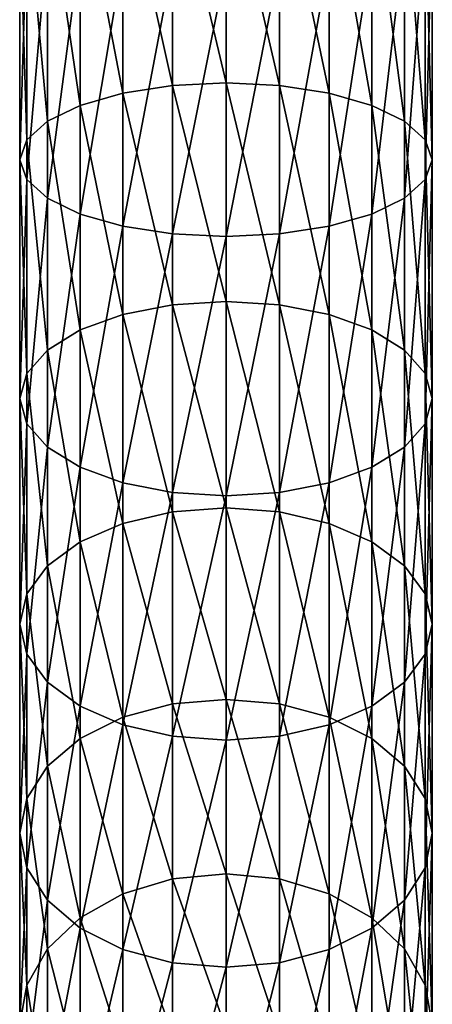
# Model space of a CAD drawing. Extents: x -0.027 to 0.027, y -0.19 to 0.071.
# Tile 4 of 256: x -0.01 to 0.01, y -0.145 to -0.097. Entities that reach past the tile are written whole.
import ezdxf

# ---------------------------------------------------------------- set-up
doc = ezdxf.new("R2010")
doc.units = 0
doc.layers.add('1839FG(2018)-1@1839FG(2018)', color=7, linetype='CONTINUOUS')

msp = doc.modelspace()

# ---------------------------------------------------------------- meshes
at = {"layer": '1839FG(2018)-1@1839FG(2018)'}
mesh = msp.add_polyface(dxfattribs=at)
corners = [(-0.002297, -0.089224, 0.315401), (0.000291, -0.10022, 0.311297), (0.000291, -0.089132, 0.315073), (-0.002297, -0.100347, 0.311613), (-0.004709, -0.089494, 0.316362), (-0.004709, -0.10072, 0.31254), (-0.00678, -0.089924, 0.317892), (-0.00678, -0.101313, 0.314014), (-0.008369, -0.090484, 0.319886), (-0.008369, -0.102086, 0.315935), (-0.009368, -0.091137, 0.322208), (-0.009368, -0.102986, 0.318173), (-0.009709, -0.091837, 0.3247), (-0.009709, -0.103952, 0.320574), (-0.009368, -0.092537, 0.327191), (-0.009368, -0.104918, 0.322975), (-0.008369, -0.09319, 0.329513), (-0.008369, -0.105818, 0.325213), (-0.00678, -0.09375, 0.331507), (-0.00678, -0.106591, 0.327134), (-0.004709, -0.09418, 0.333037), (-0.002297, -0.09445, 0.333999), (-0.004709, -0.107184, 0.328609), (0.000291, -0.094542, 0.334327), (-0.002297, -0.107557, 0.329535), (0.002879, -0.09445, 0.333999), (0.000291, -0.107684, 0.329852), (0.005291, -0.09418, 0.333037), (0.002879, -0.107557, 0.329535), (0.007362, -0.09375, 0.331507), (0.005291, -0.107184, 0.328609), (0.008951, -0.09319, 0.329513), (0.007362, -0.106591, 0.327134), (0.008951, -0.105818, 0.325213), (0.00995, -0.092537, 0.327191), (0.00995, -0.104918, 0.322975), (0.010291, -0.091837, 0.3247), (0.010291, -0.103952, 0.320574), (0.00995, -0.091137, 0.322208), (0.00995, -0.102986, 0.318173), (0.008951, -0.090484, 0.319886), (0.008951, -0.102086, 0.315935), (0.007362, -0.089924, 0.317892), (0.007362, -0.101313, 0.314014), (0.005291, -0.089494, 0.316362), (0.005291, -0.10072, 0.31254), (0.002879, -0.089224, 0.315401), (0.002879, -0.100347, 0.311613), (0.000291, -0.110835, 0.306342), (-0.002297, -0.110995, 0.306642), (-0.004709, -0.111466, 0.307523), (0.005291, -0.111466, 0.307523), (0.002879, -0.110995, 0.306642), (0.000957, -0.091345, 0.165717), (0.000818, -0.091314, 0.165915), (0.000956, -0.091313, 0.165915), (-0.002242, -0.091299, 0.165392), (0.000957, -0.091366, 0.165504), (0.000957, -0.091356, 0.165368), (-0.002253, -0.091304, 0.165609), (0.00416, -0.091276, 0.165501), (0.004165, -0.091272, 0.165609)]
mesh.append_faces([[corners[k] for k in face] for face in [(0, 1, 2, 2), (0, 3, 1, 1), (4, 3, 0, 0), (4, 5, 3, 3), (6, 5, 4, 4), (6, 7, 5, 5), (8, 7, 6, 6), (8, 9, 7, 7), (10, 9, 8, 8), (10, 11, 9, 9), (12, 11, 10, 10), (12, 13, 11, 11), (14, 13, 12, 12), (14, 15, 13, 13), (16, 15, 14, 14), (16, 17, 15, 15), (18, 17, 16, 16), (18, 19, 17, 17), (20, 19, 18, 18), (21, 22, 20, 20), (23, 24, 21, 21), (25, 26, 23, 23), (27, 28, 25, 25), (29, 30, 27, 27), (31, 32, 29, 29), (31, 33, 32, 32), (34, 33, 31, 31), (34, 35, 33, 33), (36, 35, 34, 34), (36, 37, 35, 35), (38, 37, 36, 36), (38, 39, 37, 37), (40, 39, 38, 38), (40, 41, 39, 39), (42, 41, 40, 40), (42, 43, 41, 41), (44, 43, 42, 42), (44, 45, 43, 43), (46, 45, 44, 44), (46, 47, 45, 45), (2, 47, 46, 46), (2, 1, 47, 47), (3, 48, 1, 1), (5, 49, 3, 3), (7, 50, 5, 5), (47, 51, 45, 45), (1, 52, 47, 47), (53, 54, 55, 55), (56, 57, 58, 58), (53, 57, 59, 59), (60, 58, 57, 57), (61, 57, 53, 53)]])
mesh = msp.add_polyface(dxfattribs=at)
corners = [(-0.004709, -0.09418, 0.333037), (-0.004709, -0.107184, 0.328609), (-0.00678, -0.106591, 0.327134), (-0.002297, -0.09445, 0.333999), (-0.002297, -0.107557, 0.329535), (0.000291, -0.094542, 0.334327), (0.000291, -0.107684, 0.329852), (0.002879, -0.09445, 0.333999), (0.002879, -0.107557, 0.329535), (0.005291, -0.09418, 0.333037), (0.005291, -0.107184, 0.328609), (0.007362, -0.09375, 0.331507), (0.007362, -0.106591, 0.327134), (-0.002297, -0.100347, 0.311613), (-0.002297, -0.110995, 0.306642), (0.000291, -0.110835, 0.306342), (-0.004709, -0.10072, 0.31254), (-0.004709, -0.111466, 0.307523), (-0.00678, -0.101313, 0.314014), (-0.00678, -0.112216, 0.308925), (-0.008369, -0.102086, 0.315935), (-0.008369, -0.113192, 0.310751), (-0.009368, -0.102986, 0.318173), (-0.009368, -0.114329, 0.312878), (-0.009709, -0.103952, 0.320574), (-0.009709, -0.11555, 0.315161), (-0.009368, -0.104918, 0.322975), (-0.009368, -0.11677, 0.317443), (-0.008369, -0.105818, 0.325213), (-0.008369, -0.117907, 0.31957), (-0.00678, -0.118883, 0.321396), (-0.004709, -0.119633, 0.322798), (-0.002297, -0.120104, 0.323679), (0.000291, -0.120264, 0.323979), (0.002879, -0.120104, 0.323679), (0.005291, -0.119633, 0.322798), (0.008951, -0.105818, 0.325213), (0.007362, -0.118883, 0.321396), (0.008951, -0.117907, 0.31957), (0.00995, -0.104918, 0.322975), (0.00995, -0.11677, 0.317443), (0.010291, -0.103952, 0.320574), (0.010291, -0.11555, 0.315161), (0.00995, -0.102986, 0.318173), (0.00995, -0.114329, 0.312878), (0.008951, -0.102086, 0.315935), (0.008951, -0.113192, 0.310751), (0.007362, -0.101313, 0.314014), (0.007362, -0.112216, 0.308925), (0.005291, -0.10072, 0.31254), (0.005291, -0.111466, 0.307523), (0.002879, -0.100347, 0.311613), (0.002879, -0.110995, 0.306642), (0.000291, -0.10022, 0.311297), (0.000291, -0.12085, 0.300267), (-0.002297, -0.121042, 0.300548), (-0.004709, -0.121606, 0.301373), (-0.00678, -0.122503, 0.302685), (0.008951, -0.123671, 0.304395), (0.007362, -0.122503, 0.302685), (0.005291, -0.121606, 0.301373), (0.002879, -0.121042, 0.300548)]
mesh.append_faces([[corners[k] for k in face] for face in [(0, 1, 2, 2), (3, 4, 1, 1), (5, 6, 4, 4), (7, 8, 6, 6), (9, 10, 8, 8), (11, 12, 10, 10), (13, 14, 15, 15), (16, 17, 14, 14), (18, 19, 17, 17), (20, 19, 18, 18), (20, 21, 19, 19), (22, 21, 20, 20), (22, 23, 21, 21), (24, 23, 22, 22), (24, 25, 23, 23), (26, 25, 24, 24), (26, 27, 25, 25), (28, 27, 26, 26), (28, 29, 27, 27), (2, 29, 28, 28), (2, 30, 29, 29), (1, 30, 2, 2), (4, 31, 1, 1), (6, 32, 4, 4), (8, 33, 6, 6), (10, 34, 8, 8), (12, 35, 10, 10), (36, 37, 12, 12), (36, 38, 37, 37), (39, 38, 36, 36), (39, 40, 38, 38), (41, 40, 39, 39), (41, 42, 40, 40), (43, 42, 41, 41), (43, 44, 42, 42), (45, 44, 43, 43), (45, 46, 44, 44), (47, 46, 45, 45), (47, 48, 46, 46), (49, 48, 47, 47), (49, 50, 48, 48), (51, 52, 50, 50), (53, 15, 52, 52), (14, 54, 15, 15), (17, 55, 14, 14), (19, 56, 17, 17), (21, 57, 19, 19), (48, 58, 46, 46), (50, 59, 48, 48), (52, 60, 50, 50), (15, 61, 52, 52)]])
mesh = msp.add_polyface(dxfattribs=at)
corners = [(-0.004709, -0.107184, 0.328609), (-0.004709, -0.119633, 0.322798), (-0.00678, -0.118883, 0.321396), (-0.002297, -0.107557, 0.329535), (-0.002297, -0.120104, 0.323679), (0.000291, -0.107684, 0.329852), (0.000291, -0.120264, 0.323979), (0.002879, -0.107557, 0.329535), (0.002879, -0.120104, 0.323679), (0.005291, -0.107184, 0.328609), (0.005291, -0.119633, 0.322798), (0.007362, -0.106591, 0.327134), (0.007362, -0.118883, 0.321396), (-0.002297, -0.110995, 0.306642), (-0.002297, -0.121042, 0.300548), (0.000291, -0.12085, 0.300267), (-0.004709, -0.111466, 0.307523), (-0.004709, -0.121606, 0.301373), (-0.00678, -0.112216, 0.308925), (-0.00678, -0.122503, 0.302685), (-0.008369, -0.113192, 0.310751), (-0.008369, -0.123671, 0.304395), (-0.009368, -0.114329, 0.312878), (-0.009368, -0.125032, 0.306386), (-0.009709, -0.11555, 0.315161), (-0.009709, -0.126492, 0.308523), (-0.009368, -0.11677, 0.317443), (-0.009368, -0.127953, 0.31066), (-0.008369, -0.117907, 0.31957), (-0.008369, -0.129313, 0.312651), (-0.00678, -0.130482, 0.314361), (-0.004709, -0.131379, 0.315673), (-0.002297, -0.131942, 0.316498), (0.000291, -0.132135, 0.316779), (0.002879, -0.131942, 0.316498), (0.005291, -0.131379, 0.315673), (0.008951, -0.117907, 0.31957), (0.007362, -0.130482, 0.314361), (0.008951, -0.129313, 0.312651), (0.00995, -0.11677, 0.317443), (0.00995, -0.127953, 0.31066), (0.010291, -0.11555, 0.315161), (0.010291, -0.126492, 0.308523), (0.00995, -0.114329, 0.312878), (0.00995, -0.125032, 0.306386), (0.008951, -0.113192, 0.310751), (0.008951, -0.123671, 0.304395), (0.007362, -0.112216, 0.308925), (0.007362, -0.122503, 0.302685), (0.005291, -0.111466, 0.307523), (0.005291, -0.121606, 0.301373), (0.002879, -0.110995, 0.306642), (0.002879, -0.121042, 0.300548), (0.000291, -0.110835, 0.306342), (0.000291, -0.130148, 0.293143), (-0.002297, -0.13037, 0.293402), (-0.004709, -0.13102, 0.294161), (-0.00678, -0.132053, 0.295368), (-0.008369, -0.1334, 0.296941), (-0.009368, -0.134969, 0.298773), (0.00995, -0.134969, 0.298773), (0.008951, -0.1334, 0.296941), (0.007362, -0.132053, 0.295368), (0.005291, -0.13102, 0.294161), (0.002879, -0.13037, 0.293402)]
mesh.append_faces([[corners[k] for k in face] for face in [(0, 1, 2, 2), (3, 4, 1, 1), (5, 6, 4, 4), (7, 8, 6, 6), (9, 10, 8, 8), (11, 12, 10, 10), (13, 14, 15, 15), (16, 17, 14, 14), (18, 19, 17, 17), (20, 21, 19, 19), (22, 21, 20, 20), (22, 23, 21, 21), (24, 23, 22, 22), (24, 25, 23, 23), (26, 25, 24, 24), (26, 27, 25, 25), (28, 27, 26, 26), (28, 29, 27, 27), (2, 29, 28, 28), (2, 30, 29, 29), (1, 30, 2, 2), (4, 31, 1, 1), (6, 32, 4, 4), (8, 33, 6, 6), (10, 34, 8, 8), (12, 35, 10, 10), (36, 37, 12, 12), (36, 38, 37, 37), (39, 38, 36, 36), (39, 40, 38, 38), (41, 40, 39, 39), (41, 42, 40, 40), (43, 42, 41, 41), (43, 44, 42, 42), (45, 44, 43, 43), (45, 46, 44, 44), (47, 48, 46, 46), (49, 50, 48, 48), (51, 52, 50, 50), (53, 15, 52, 52), (14, 54, 15, 15), (14, 55, 54, 54), (17, 55, 14, 14), (19, 56, 17, 17), (21, 57, 19, 19), (23, 58, 21, 21), (25, 59, 23, 23), (46, 60, 44, 44), (48, 61, 46, 46), (50, 62, 48, 48), (52, 63, 50, 50), (15, 64, 52, 52)]])
mesh = msp.add_polyface(dxfattribs=at)
corners = [(-0.004709, -0.119633, 0.322798), (-0.004709, -0.131379, 0.315673), (-0.00678, -0.130482, 0.314361), (-0.002297, -0.120104, 0.323679), (-0.002297, -0.131942, 0.316498), (0.000291, -0.120264, 0.323979), (0.000291, -0.132135, 0.316779), (0.002879, -0.120104, 0.323679), (0.002879, -0.131942, 0.316498), (0.005291, -0.119633, 0.322798), (0.005291, -0.131379, 0.315673), (0.007362, -0.118883, 0.321396), (0.007362, -0.130482, 0.314361), (-0.004709, -0.121606, 0.301373), (-0.004709, -0.13102, 0.294161), (-0.002297, -0.13037, 0.293402), (-0.00678, -0.122503, 0.302685), (-0.00678, -0.132053, 0.295368), (-0.008369, -0.123671, 0.304395), (-0.008369, -0.1334, 0.296941), (-0.009368, -0.125032, 0.306386), (-0.009368, -0.134969, 0.298773), (-0.009709, -0.126492, 0.308523), (-0.009709, -0.136652, 0.300739), (-0.009368, -0.127953, 0.31066), (-0.009368, -0.138335, 0.302705), (-0.008369, -0.129313, 0.312651), (-0.008369, -0.139903, 0.304538), (-0.00678, -0.14125, 0.306111), (-0.004709, -0.142284, 0.307318), (-0.002297, -0.142933, 0.308077), (0.000291, -0.143155, 0.308336), (0.002879, -0.142933, 0.308077), (0.005291, -0.142284, 0.307318), (0.008951, -0.129313, 0.312651), (0.007362, -0.14125, 0.306111), (0.008951, -0.139903, 0.304538), (0.00995, -0.127953, 0.31066), (0.00995, -0.138335, 0.302705), (0.010291, -0.126492, 0.308523), (0.010291, -0.136652, 0.300739), (0.00995, -0.125032, 0.306386), (0.00995, -0.134969, 0.298773), (0.008951, -0.123671, 0.304395), (0.008951, -0.1334, 0.296941), (0.007362, -0.122503, 0.302685), (0.007362, -0.132053, 0.295368), (0.005291, -0.121606, 0.301373), (0.005291, -0.13102, 0.294161), (0.002879, -0.121042, 0.300548), (0.002879, -0.13037, 0.293402), (0.000291, -0.12085, 0.300267), (0.000291, -0.130148, 0.293143), (0.000291, -0.138621, 0.285054), (-0.002297, -0.138869, 0.285287), (-0.004709, -0.139597, 0.285971), (-0.00678, -0.140755, 0.287059), (-0.008369, -0.142265, 0.288477), (-0.009368, -0.144022, 0.290129), (0.00995, -0.144022, 0.290129), (0.008951, -0.142265, 0.288477), (0.007362, -0.140755, 0.287059), (0.005291, -0.139597, 0.285971), (0.002879, -0.138869, 0.285287)]
mesh.append_faces([[corners[k] for k in face] for face in [(0, 1, 2, 2), (3, 4, 1, 1), (5, 6, 4, 4), (7, 8, 6, 6), (9, 10, 8, 8), (11, 12, 10, 10), (13, 14, 15, 15), (16, 17, 14, 14), (18, 19, 17, 17), (20, 21, 19, 19), (22, 23, 21, 21), (24, 23, 22, 22), (24, 25, 23, 23), (26, 25, 24, 24), (26, 27, 25, 25), (2, 27, 26, 26), (2, 28, 27, 27), (1, 28, 2, 2), (4, 29, 1, 1), (6, 30, 4, 4), (8, 31, 6, 6), (10, 32, 8, 8), (12, 33, 10, 10), (34, 35, 12, 12), (34, 36, 35, 35), (37, 36, 34, 34), (37, 38, 36, 36), (39, 38, 37, 37), (39, 40, 38, 38), (41, 40, 39, 39), (41, 42, 40, 40), (43, 44, 42, 42), (45, 46, 44, 44), (47, 48, 46, 46), (49, 50, 48, 48), (51, 52, 50, 50), (15, 53, 52, 52), (15, 54, 53, 53), (14, 54, 15, 15), (14, 55, 54, 54), (17, 55, 14, 14), (19, 56, 17, 17), (21, 57, 19, 19), (23, 58, 21, 21), (44, 59, 42, 42), (46, 60, 44, 44), (48, 61, 46, 46), (50, 62, 48, 48), (50, 63, 62, 62), (52, 63, 50, 50), (52, 53, 63, 63)]])
mesh = msp.add_polyface(dxfattribs=at)
corners = [(0.002879, -0.131942, 0.316498), (0.002879, -0.142933, 0.308077), (0.000291, -0.143155, 0.308336), (0.005291, -0.131379, 0.315673), (0.005291, -0.142284, 0.307318), (0.007362, -0.130482, 0.314361), (0.007362, -0.14125, 0.306111), (0.000291, -0.153196, 0.298749), (0.002879, -0.152948, 0.298515), (0.005291, -0.15222, 0.297831), (0.007362, -0.151062, 0.296743), (0.008951, -0.139903, 0.304538), (0.008951, -0.149552, 0.295325), (0.00995, -0.138335, 0.302705), (0.00995, -0.147795, 0.293673), (0.010291, -0.136652, 0.300739), (0.010291, -0.145908, 0.291901), (0.00995, -0.134969, 0.298773), (0.00995, -0.144022, 0.290129), (0.008951, -0.1334, 0.296941), (0.008951, -0.142265, 0.288477), (0.007362, -0.132053, 0.295368), (0.007362, -0.140755, 0.287059), (0.005291, -0.13102, 0.294161), (0.005291, -0.139597, 0.285971), (0.000291, -0.16214, 0.28813), (0.002879, -0.161868, 0.287925), (0.005291, -0.16107, 0.287324), (0.007362, -0.159801, 0.286368), (0.008951, -0.158147, 0.285122), (0.00995, -0.156221, 0.28367), (0.010291, -0.154154, 0.282112), (0.00995, -0.152086, 0.280555), (0.008951, -0.15016, 0.279103), (0.007362, -0.148506, 0.277857), (0.005291, -0.147237, 0.276901), (0.002879, -0.138869, 0.285287), (0.002879, -0.146439, 0.2763), (0.000291, -0.138621, 0.285054), (0.000291, -0.146167, 0.276094), (0.010291, -0.16129, 0.271488), (0.00995, -0.159066, 0.270164), (0.008951, -0.156994, 0.26893), (0.007362, -0.155215, 0.26787), (0.005291, -0.15385, 0.267056), (0.002879, -0.152992, 0.266545), (0.000291, -0.152699, 0.266371), (0.005291, -0.159357, 0.256554), (0.002879, -0.158449, 0.256138)]
mesh.append_faces([[corners[k] for k in face] for face in [(0, 1, 2, 2), (3, 4, 1, 1), (5, 6, 4, 4), (1, 7, 2, 2), (1, 8, 7, 7), (4, 8, 1, 1), (4, 9, 8, 8), (6, 9, 4, 4), (6, 10, 9, 9), (11, 10, 6, 6), (11, 12, 10, 10), (13, 12, 11, 11), (13, 14, 12, 12), (15, 14, 13, 13), (15, 16, 14, 14), (17, 16, 15, 15), (17, 18, 16, 16), (19, 20, 18, 18), (21, 22, 20, 20), (23, 24, 22, 22), (8, 25, 7, 7), (9, 26, 8, 8), (10, 27, 9, 9), (12, 28, 10, 10), (14, 29, 12, 12), (14, 30, 29, 29), (16, 30, 14, 14), (16, 31, 30, 30), (18, 31, 16, 16), (18, 32, 31, 31), (20, 32, 18, 18), (20, 33, 32, 32), (22, 33, 20, 20), (22, 34, 33, 33), (24, 34, 22, 22), (24, 35, 34, 34), (36, 35, 24, 24), (36, 37, 35, 35), (38, 37, 36, 36), (38, 39, 37, 37), (32, 40, 31, 31), (33, 41, 32, 32), (34, 42, 33, 33), (34, 43, 42, 42), (35, 43, 34, 34), (35, 44, 43, 43), (37, 44, 35, 35), (37, 45, 44, 44), (39, 45, 37, 37), (39, 46, 45, 45), (45, 47, 44, 44), (46, 48, 45, 45)]])
mesh = msp.add_polyface(dxfattribs=at)
corners = [(-0.004709, -0.131379, 0.315673), (-0.004709, -0.142284, 0.307318), (-0.00678, -0.14125, 0.306111), (-0.002297, -0.131942, 0.316498), (-0.002297, -0.142933, 0.308077), (0.000291, -0.132135, 0.316779), (0.000291, -0.143155, 0.308336), (-0.00678, -0.132053, 0.295368), (-0.00678, -0.140755, 0.287059), (-0.004709, -0.139597, 0.285971), (-0.008369, -0.1334, 0.296941), (-0.008369, -0.142265, 0.288477), (-0.009368, -0.134969, 0.298773), (-0.009368, -0.144022, 0.290129), (-0.009709, -0.136652, 0.300739), (-0.009709, -0.145908, 0.291901), (-0.009368, -0.138335, 0.302705), (-0.009368, -0.147795, 0.293673), (-0.008369, -0.139903, 0.304538), (-0.008369, -0.149552, 0.295325), (-0.00678, -0.151062, 0.296743), (-0.004709, -0.15222, 0.297831), (-0.002297, -0.152948, 0.298515), (0.000291, -0.153196, 0.298749), (-0.002297, -0.138869, 0.285287), (0.000291, -0.146167, 0.276094), (0.000291, -0.138621, 0.285054), (-0.002297, -0.146439, 0.2763), (-0.004709, -0.147237, 0.276901), (-0.00678, -0.148506, 0.277857), (-0.008369, -0.15016, 0.279103), (-0.009368, -0.152086, 0.280555), (-0.009709, -0.154154, 0.282112), (-0.009368, -0.156221, 0.28367), (-0.008369, -0.158147, 0.285122), (-0.00678, -0.159801, 0.286368), (-0.004709, -0.16107, 0.287324), (-0.002297, -0.161868, 0.287925), (0.000291, -0.152699, 0.266371), (-0.002297, -0.152992, 0.266545), (-0.004709, -0.15385, 0.267056), (-0.00678, -0.155215, 0.26787), (-0.008369, -0.156994, 0.26893), (-0.009368, -0.159066, 0.270164), (0.000291, -0.158139, 0.255997), (-0.002297, -0.158449, 0.256138)]
mesh.append_faces([[corners[k] for k in face] for face in [(0, 1, 2, 2), (3, 4, 1, 1), (5, 6, 4, 4), (7, 8, 9, 9), (10, 11, 8, 8), (12, 13, 11, 11), (14, 15, 13, 13), (16, 15, 14, 14), (16, 17, 15, 15), (18, 17, 16, 16), (18, 19, 17, 17), (2, 19, 18, 18), (2, 20, 19, 19), (1, 20, 2, 2), (1, 21, 20, 20), (4, 21, 1, 1), (4, 22, 21, 21), (6, 22, 4, 4), (6, 23, 22, 22), (24, 25, 26, 26), (24, 27, 25, 25), (9, 27, 24, 24), (9, 28, 27, 27), (8, 28, 9, 9), (8, 29, 28, 28), (11, 29, 8, 8), (11, 30, 29, 29), (13, 30, 11, 11), (13, 31, 30, 30), (15, 31, 13, 13), (15, 32, 31, 31), (17, 32, 15, 15), (17, 33, 32, 32), (19, 33, 17, 17), (19, 34, 33, 33), (20, 34, 19, 19), (21, 35, 20, 20), (22, 36, 21, 21), (23, 37, 22, 22), (27, 38, 25, 25), (27, 39, 38, 38), (28, 39, 27, 27), (28, 40, 39, 39), (29, 40, 28, 28), (29, 41, 40, 40), (30, 41, 29, 29), (30, 42, 41, 41), (31, 42, 30, 30), (32, 43, 31, 31), (39, 44, 38, 38), (40, 45, 39, 39)]])

doc.saveas('drawing.dxf')
